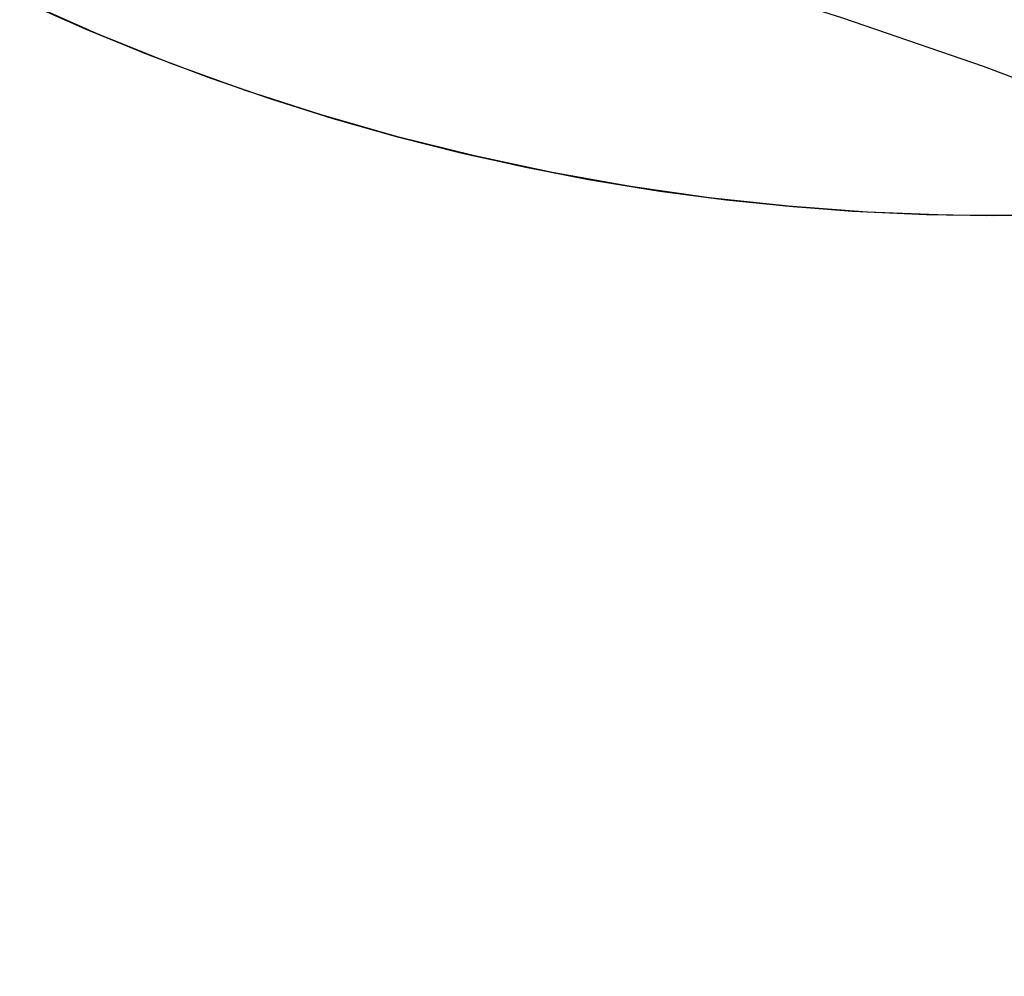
# Model space of a CAD drawing. Header units: millimetres. Extents: x -118 to 118, y -118 to 118.
# Tile 52 of 68: x 19 to 34, y 81 to 95. Entities that reach past the tile are written whole.
import ezdxf

# ---------------------------------------------------------------- set-up
doc = ezdxf.new("R2010")
doc.units = ezdxf.units.MM
doc.header["$MEASUREMENT"] = 0
doc.layers.add('Predefinito', color=5, linetype='Continuous')

msp = doc.modelspace()

# ---------------------------------------------------------------- linework, layer by layer
at = {"layer": 'Predefinito'}
for points in [[(34.256, 92.087), (33.085, 92.093), (31.914, 92.138), (30.746, 92.224), (29.581, 92.349), (28.421, 92.515), (27.268, 92.72), (26.122, 92.965), (24.986, 93.248), (23.86, 93.571), (22.745, 93.932), (21.644, 94.331), (20.557, 94.767), (19.485, 95.241)], [(19.517, 95.226), (20.416, 94.827), (21.321, 94.456), (22.232, 94.113), (23.147, 93.797), (24.065, 93.509), (24.986, 93.248), (25.913, 93.014), (26.853, 92.804), (27.803, 92.62), (28.763, 92.462), (29.733, 92.331), (30.71, 92.227), (31.695, 92.151), (32.684, 92.104), (33.679, 92.085), (34.676, 92.095)], [(33.622, 94.288), (36.848, 93.075), (39.153, 92.129), (41.445, 91.12), (43.72, 90.05), (45.977, 88.919), (48.214, 87.726), (50.427, 86.473), (52.616, 85.16), (54.776, 83.787), (56.907, 82.354), (59.005, 80.864)]]:
    msp.add_lwpolyline(points, dxfattribs=at)
at = {"layer": 'Predefinito', "extrusion": (1, 0, 0)}
msp.add_lwpolyline([(92.085, 0), (92.085, -100)], dxfattribs=at)
at = {"layer": 'Predefinito'}
for points in [[(25.309, 96.851, -141.252), (27.388, 96.283, -141.252), (29.468, 95.667, -141.252), (31.547, 95.002, -141.252), (33.622, 94.288, -141.252)], [(19.414, 95.274, -100.001), (20.317, 94.87, -100.001), (21.231, 94.492, -100.001), (22.155, 94.14, -100.001), (23.089, 93.816, -100.001), (24.032, 93.519, -100.001), (24.984, 93.249, -100.001), (25.942, 93.007, -100), (26.907, 92.793, -100), (27.878, 92.606, -100), (28.854, 92.448, -100), (29.834, 92.319, -100), (30.817, 92.217, -100), (31.803, 92.145, -100), (32.79, 92.1, -100), (33.778, 92.085, -100), (34.766, 92.098, -100)]]:
    msp.add_polyline3d(points, dxfattribs=at)

doc.saveas('drawing.dxf')
